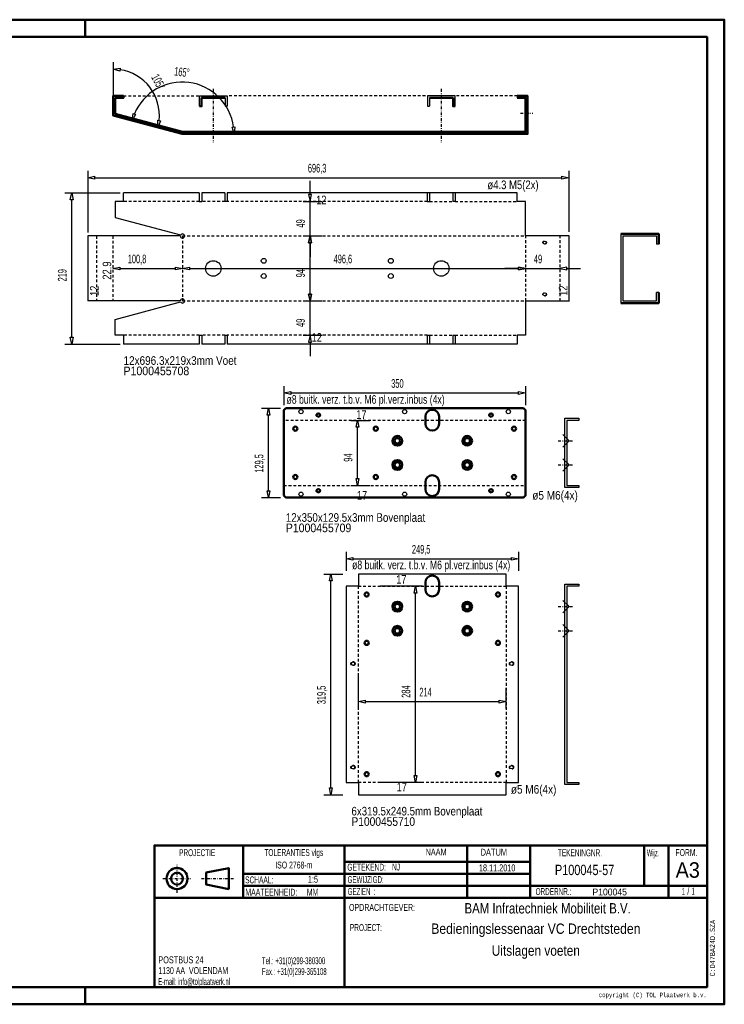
# Model space of a CAD drawing. Extents: x -11570 to -9530, y -2120 to -695.
# Tile 2 of 2: x -10550 to -9530, y -2120 to -695. Entities that reach past the tile are written whole.
import ezdxf
from ezdxf.enums import TextEntityAlignment as Align

# ---------------------------------------------------------------- set-up
doc = ezdxf.new("R2010")
doc.units = 0
doc.header["$MEASUREMENT"] = 0
doc.linetypes.add('DASHDOT', pattern=[8.5, 4, -2, 0.5, -2])
doc.linetypes.add('HIDDEN', pattern=[7, 4, -3])
doc.layers.get('0').update_dxf_attribs({"linetype": 'CONTINUOUS'})
for name, color, linetype in [('DIM49', 4, 'CONTINUOUS'), ('LE_GREEN', 3, 'CONTINUOUS'), ('LE_HIDDEN', 7, 'CONTINUOUS'), ('LE_MIDDLE', 7, 'CONTINUOUS'), ('LE_RED', 1, 'CONTINUOUS'), ('TXT_ALL', 7, 'CONTINUOUS'), ('TXT_DIM49', 2, 'CONTINUOUS')]:
    doc.layers.add(name, color=color, linetype=linetype)
doc.layers.add('LE_ALL', color=7, linetype='CONTINUOUS', lineweight=50)
doc.styles.add('MONOTXT', font='monotxt.shx')

# ---------------------------------------------------------------- blocks, each defined once
blk = doc.blocks.new('_D1', base_point=(-10167.5, -1260.3))
at = {"layer": 'DIM49', "color": 1}
for p, q in [((-10167.5, -1225.3), (-10167.5, -1252.8)), ((-9817.5, -1225.3), (-9817.5, -1252.8)), ((-10167.5, -1235.3), (-10157.5, -1233.3)), ((-10157.5, -1237.3), (-10167.5, -1235.3)), ((-10157.5, -1233.3), (-10157.5, -1237.3)), ((-10157.5, -1235.3), (-9827.5, -1235.3)), ((-9827.5, -1237.3), (-9827.5, -1233.3)), ((-9827.5, -1233.3), (-9817.5, -1235.3)), ((-9817.5, -1235.3), (-9827.5, -1237.3))]:
    blk.add_line(p, q, dxfattribs=at)
at = {"layer": 'TXT_DIM49', "width": 0.596}
blk.add_text('350', height=12.5, rotation=360, dxfattribs=at).set_placement((-10003, -1227.8), align=Align.CENTER)
blk = doc.blocks.new('_D2', base_point=(-10164.5, -1386.8))
at = {"layer": 'DIM49', "color": 1}
for p, q in [((-10199.5, -1257.3), (-10172, -1257.3)), ((-10191.5, -1267.3), (-10189.5, -1257.3)), ((-10187.5, -1267.3), (-10191.5, -1267.3)), ((-10189.5, -1257.3), (-10187.5, -1267.3)), ((-10189.5, -1376.8), (-10189.5, -1267.3)), ((-10189.5, -1386.8), (-10191.5, -1376.8)), ((-10191.5, -1376.8), (-10187.5, -1376.8)), ((-10187.5, -1376.8), (-10189.5, -1386.8)), ((-10199.5, -1386.8), (-10172, -1386.8))]:
    blk.add_line(p, q, dxfattribs=at)
at = {"layer": 'TXT_DIM49', "width": 0.512}
blk.add_text('129,5', height=12.5, rotation=90, dxfattribs=at).set_placement((-10197, -1337.3), align=Align.CENTER)
blk = doc.blocks.new('_D3', base_point=(-10035.6, -1369))
at = {"layer": 'DIM49', "color": 1}
for p, q in [((-10070.6, -1275), (-10043.1, -1275)), ((-10062.6, -1285), (-10060.6, -1275)), ((-10060.6, -1275), (-10058.6, -1285)), ((-10058.6, -1285), (-10062.6, -1285)), ((-10060.6, -1359), (-10060.6, -1285)), ((-10060.6, -1369), (-10062.6, -1359)), ((-10062.6, -1359), (-10058.6, -1359)), ((-10058.6, -1359), (-10060.6, -1369)), ((-10070.6, -1369), (-10043.1, -1369))]:
    blk.add_line(p, q, dxfattribs=at)
at = {"layer": 'TXT_DIM49', "width": 0.596}
blk.add_text('94', height=12.5, rotation=90, dxfattribs=at).set_placement((-10068.1, -1328.8), align=Align.CENTER)
blk = doc.blocks.new('_D4', base_point=(-10077.3, -1500.3))
at = {"layer": 'DIM49', "color": 1}
for p, q in [((-10077.3, -1465.3), (-10077.3, -1492.8)), ((-9827.8, -1465.3), (-9827.8, -1492.8)), ((-10077.3, -1475.3), (-10067.3, -1473.3)), ((-10067.3, -1477.3), (-10077.3, -1475.3)), ((-10067.3, -1473.3), (-10067.3, -1477.3)), ((-10067.3, -1475.3), (-9837.8, -1475.3)), ((-9837.8, -1477.3), (-9837.8, -1473.3)), ((-9837.8, -1473.3), (-9827.8, -1475.3)), ((-9827.8, -1475.3), (-9837.8, -1477.3))]:
    blk.add_line(p, q, dxfattribs=at)
at = {"layer": 'TXT_DIM49', "width": 0.535}
blk.add_text('249,5', height=12.5, rotation=360, dxfattribs=at).set_placement((-9968.6, -1467.8), align=Align.CENTER)
blk = doc.blocks.new('_D5', base_point=(-10074.3, -1816.8))
at = {"layer": 'DIM49', "color": 1}
for p, q in [((-10109.3, -1497.3), (-10081.8, -1497.3)), ((-10101.3, -1507.3), (-10099.3, -1497.3)), ((-10097.3, -1507.3), (-10101.3, -1507.3)), ((-10099.3, -1497.3), (-10097.3, -1507.3)), ((-10099.3, -1806.8), (-10099.3, -1507.3)), ((-10099.3, -1816.8), (-10101.3, -1806.8)), ((-10101.3, -1806.8), (-10097.3, -1806.8)), ((-10097.3, -1806.8), (-10099.3, -1816.8)), ((-10109.3, -1816.8), (-10081.8, -1816.8))]:
    blk.add_line(p, q, dxfattribs=at)
at = {"layer": 'TXT_DIM49', "width": 0.512}
blk.add_text('319,5', height=12.5, rotation=90, dxfattribs=at).set_placement((-10106.8, -1672.3), align=Align.CENTER)
blk = doc.blocks.new('_D6', base_point=(-10035.6, -1799))
at = {"layer": 'DIM49', "color": 1}
for p, q in [((-9966.9, -1515), (-10028.1, -1515)), ((-9978.9, -1525), (-9976.9, -1515)), ((-9976.9, -1515), (-9974.9, -1525)), ((-9974.9, -1525), (-9978.9, -1525)), ((-9976.9, -1789), (-9976.9, -1525)), ((-9976.9, -1799), (-9978.9, -1789)), ((-9978.9, -1789), (-9974.9, -1789)), ((-9974.9, -1789), (-9976.9, -1799)), ((-9966.9, -1799), (-10028.1, -1799))]:
    blk.add_line(p, q, dxfattribs=at)
at = {"layer": 'TXT_DIM49', "width": 0.596}
blk.add_text('284', height=12.5, rotation=90, dxfattribs=at).set_placement((-9984.4, -1667.5), align=Align.CENTER)
blk = doc.blocks.new('_D7', base_point=(-10059.5, -1639.9))
at = {"layer": 'DIM49', "color": 1}
for p, q in [((-10059.5, -1692), (-10059.5, -1644.9)), ((-9845.5, -1692), (-9845.5, -1662)), ((-10059.5, -1682), (-10049.5, -1680)), ((-10049.5, -1680), (-10049.5, -1684)), ((-9855.5, -1684), (-9855.5, -1680)), ((-9855.5, -1680), (-9845.5, -1682)), ((-10049.5, -1684), (-10059.5, -1682)), ((-10049.5, -1682), (-9855.5, -1682)), ((-9845.5, -1682), (-9855.5, -1684))]:
    blk.add_line(p, q, dxfattribs=at)
at = {"layer": 'TXT_DIM49', "width": 0.557}
blk.add_text('214', height=12.5, rotation=0, dxfattribs=at).set_placement((-9962.3, -1674.5), align=Align.CENTER)
blk = doc.blocks.new('_D8', base_point=(-10314.5, -860.3))
at = {"layer": 'DIM49', "color": 1}
for p, q in [((-10387, -840.9), (-10385.6, -830.8)), ((-10381.9, -832.1), (-10387, -840.9)), ((-10385.6, -830.8), (-10381.9, -832.1)), ((-10242.2, -850.5), (-10238.2, -850.2)), ((-10239.5, -860.3), (-10242.2, -850.5)), ((-10238.2, -850.2), (-10239.5, -860.3))]:
    blk.add_line(p, q, dxfattribs=at)
blk.add_arc((-10314.5, -860.3), 75, 7.645, 157.355, dxfattribs=at)
at = {"layer": 'TXT_DIM49', "width": 0.508}
blk.add_text('165°', height=12.5, rotation=352.4943, dxfattribs=at).set_placement((-10315.7, -777), align=Align.CENTER)
blk = doc.blocks.new('_D9', base_point=(-10414.5, -833.6))
at = {"layer": 'DIM49', "color": 1}
for p, q in [((-10414.5, -756.7), (-10414.5, -805.3)), ((-10414.5, -766.7), (-10404.4, -765.4)), ((-10404.7, -769.4), (-10414.5, -766.7)), ((-10404.4, -765.4), (-10404.7, -769.4)), ((-10349.9, -850.9), (-10350, -840.7)), ((-10350, -840.7), (-10346.1, -841.4)), ((-10346.1, -841.4), (-10349.9, -850.9))]:
    blk.add_line(p, q, dxfattribs=at)
blk.add_arc((-10414.5, -833.6), 66.9, -6.4264, 81.4264, dxfattribs=at)
at = {"layer": 'TXT_DIM49', "width": 0.508}
blk.add_text('105°', height=12.5, rotation=298.1083, dxfattribs=at).set_placement((-10354.6, -787.9), align=Align.CENTER)
blk = doc.blocks.new('_D10', base_point=(-10451.3, -1008.1))
at = {"layer": 'DIM49', "color": 1}
for p, q in [((-10451.3, -913.7), (-10451.3, -1003.1)), ((-10451.3, -923.7), (-10441.3, -921.7)), ((-10441.3, -925.7), (-10451.3, -923.7)), ((-10441.3, -921.7), (-10441.3, -925.7)), ((-10441.3, -923.7), (-9765, -923.7)), ((-9765, -925.7), (-9765, -921.7)), ((-9765, -921.7), (-9755, -923.7)), ((-9755, -923.7), (-9765, -925.7)), ((-9755, -913.7), (-9755, -1002.3))]:
    blk.add_line(p, q, dxfattribs=at)
at = {"layer": 'TXT_DIM49', "width": 0.535}
blk.add_text('696,3', height=12.5, rotation=0, dxfattribs=at).set_placement((-10119.2, -916.2), align=Align.CENTER)
blk = doc.blocks.new('_D11', base_point=(-10414.9, -1055.1))
at = {"layer": 'DIM49', "color": 1}
for p, q in [((-10414.9, -1055.1), (-10404.9, -1053.1)), ((-10404.9, -1053.1), (-10404.9, -1057.1)), ((-10324.1, -1057.1), (-10324.1, -1053.1)), ((-10324.1, -1053.1), (-10314.1, -1055.1)), ((-10404.9, -1057.1), (-10414.9, -1055.1)), ((-10404.9, -1055.1), (-10324.1, -1055.1)), ((-10314.1, -1055.1), (-10324.1, -1057.1))]:
    blk.add_line(p, q, dxfattribs=at)
at = {"layer": 'TXT_DIM49', "width": 0.512}
blk.add_text('100,8', height=12.5, dxfattribs=at).set_placement((-10379.9, -1047.6), align=Align.CENTER)
blk = doc.blocks.new('_D12', base_point=(-10314.1, -1055.1))
at = {"layer": 'DIM49', "color": 1}
for p, q in [((-10314.1, -1055.1), (-10304.1, -1053.1)), ((-10304.1, -1053.1), (-10304.1, -1057.1)), ((-9827.5, -1057.1), (-9827.5, -1053.1)), ((-9827.5, -1053.1), (-9817.5, -1055.1)), ((-10304.1, -1057.1), (-10314.1, -1055.1)), ((-10304.1, -1055.1), (-9827.5, -1055.1)), ((-9817.5, -1055.1), (-9827.5, -1057.1))]:
    blk.add_line(p, q, dxfattribs=at)
at = {"layer": 'TXT_DIM49', "width": 0.535}
blk.add_text('496,6', height=12.5, rotation=360, dxfattribs=at).set_placement((-10081.9, -1047.6), align=Align.CENTER)
blk = doc.blocks.new('_D13', base_point=(-9817.5, -1055.1))
at = {"layer": 'DIM49', "color": 1}
for p, q in [((-9817.5, -1055.1), (-9827.5, -1053.1)), ((-9827.5, -1053.1), (-9827.5, -1057.1)), ((-9757.8, -1053.1), (-9767.8, -1055.1)), ((-9757.8, -1057.1), (-9757.8, -1053.1)), ((-9827.5, -1055.1), (-9847.5, -1055.1)), ((-9827.5, -1057.1), (-9817.5, -1055.1)), ((-9817.5, -1055.1), (-9767.8, -1055.1)), ((-9767.8, -1055.1), (-9757.8, -1057.1)), ((-9757.8, -1055.1), (-9737.8, -1055.1))]:
    blk.add_line(p, q, dxfattribs=at)
at = {"layer": 'TXT_DIM49', "width": 0.596}
blk.add_text('49', height=12.5, rotation=360, dxfattribs=at).set_placement((-9799.4, -1047.6), align=Align.CENTER)
blk = doc.blocks.new('_D14', base_point=(-10104.5, -1008.1))
at = {"layer": 'DIM49', "color": 1}
for p, q in [((-10129.5, -948.3), (-10129.5, -928.3)), ((-10127.5, -948.3), (-10131.5, -948.3)), ((-10131.5, -948.3), (-10129.5, -958.3)), ((-10129.5, -958.3), (-10127.5, -948.3)), ((-10139.5, -958.3), (-10112, -958.3)), ((-10129.5, -1008.1), (-10129.5, -958.3)), ((-10139.5, -1008.1), (-10112, -1008.1)), ((-10129.5, -1008.1), (-10131.5, -1018.1)), ((-10127.5, -1018.1), (-10129.5, -1008.1)), ((-10131.5, -1018.1), (-10127.5, -1018.1)), ((-10129.5, -1018.1), (-10129.5, -1038.1))]:
    blk.add_line(p, q, dxfattribs=at)
at = {"layer": 'TXT_DIM49', "width": 0.596}
blk.add_text('49', height=12.5, rotation=90, dxfattribs=at).set_placement((-10137, -990), align=Align.CENTER)
blk = doc.blocks.new('_D15', base_point=(-10104.5, -1102.1))
at = {"layer": 'DIM49', "color": 1}
for p, q in [((-10139.5, -1008.1), (-10112, -1008.1)), ((-10131.5, -1018.1), (-10129.5, -1008.1)), ((-10129.5, -1008.1), (-10127.5, -1018.1)), ((-10127.5, -1018.1), (-10131.5, -1018.1)), ((-10129.5, -1092.1), (-10129.5, -1018.1)), ((-10129.5, -1102.1), (-10131.5, -1092.1)), ((-10131.5, -1092.1), (-10127.5, -1092.1)), ((-10127.5, -1092.1), (-10129.5, -1102.1)), ((-10139.5, -1102.1), (-10112, -1102.1))]:
    blk.add_line(p, q, dxfattribs=at)
at = {"layer": 'TXT_DIM49', "width": 0.596}
blk.add_text('94', height=12.5, rotation=90, dxfattribs=at).set_placement((-10137, -1061.9), align=Align.CENTER)
blk = doc.blocks.new('_D16', base_point=(-10104.5, -1151.8))
at = {"layer": 'DIM49', "color": 1}
for p, q in [((-10129.5, -1092.1), (-10129.5, -1072.1)), ((-10127.5, -1092.1), (-10131.5, -1092.1)), ((-10131.5, -1092.1), (-10129.5, -1102.1)), ((-10129.5, -1102.1), (-10127.5, -1092.1)), ((-10139.5, -1102.1), (-10112, -1102.1)), ((-10129.5, -1151.8), (-10129.5, -1102.1)), ((-10139.5, -1151.8), (-10112, -1151.8)), ((-10129.5, -1151.8), (-10131.5, -1161.8)), ((-10127.5, -1161.8), (-10129.5, -1151.8)), ((-10131.5, -1161.8), (-10127.5, -1161.8)), ((-10129.5, -1161.8), (-10129.5, -1181.8))]:
    blk.add_line(p, q, dxfattribs=at)
at = {"layer": 'TXT_DIM49', "width": 0.596}
blk.add_text('49', height=12.5, rotation=90, dxfattribs=at).set_placement((-10137, -1133.8), align=Align.CENTER)
blk = doc.blocks.new('_D17', base_point=(-10399.5, -1164.6))
at = {"layer": 'DIM49', "color": 1}
for p, q in [((-10484.5, -945.6), (-10404.5, -945.6)), ((-10476.5, -955.6), (-10474.5, -945.6)), ((-10474.5, -945.6), (-10472.5, -955.6)), ((-10472.5, -955.6), (-10476.5, -955.6)), ((-10474.5, -1154.6), (-10474.5, -955.6)), ((-10484.5, -1164.6), (-10404.5, -1164.6)), ((-10474.5, -1164.6), (-10476.5, -1154.6)), ((-10476.5, -1154.6), (-10472.5, -1154.6)), ((-10472.5, -1154.6), (-10474.5, -1164.6))]:
    blk.add_line(p, q, dxfattribs=at)
at = {"layer": 'TXT_DIM49', "width": 0.557}
blk.add_text('219', height=12.5, rotation=90, dxfattribs=at).set_placement((-10482, -1064.9), align=Align.CENTER)

msp = doc.modelspace()

# ---------------------------------------------------------------- linework, layer by layer
for p, q in [((-10399.5, -808.3), (-10411.5, -808.3)), ((-10252.5, -808.3), (-10252.5, -820.3)), ((-10249.5, -805.3), (-10249.5, -820.3)), ((-9956.5, -808.3), (-9956.5, -820.3)), ((-9829.5, -805.3), (-9829.5, -808.3)), ((-10249.5, -820.3), (-10252.5, -820.3)), ((-9959.5, -820.3), (-9956.5, -820.3)), ((-9679.8, -1005.1), (-9679.8, -1105.1)), ((-9676.8, -1008.1), (-9676.8, -1102.1)), ((-9624.8, -1020.1), (-9627.8, -1020.1)), ((-9624.8, -1090.1), (-9627.8, -1090.1))]:
    msp.add_line(p, q)
for points in [[(-10289.5, -820.3), (-10289.5, -805.3), (-10249.5, -805.3)], [(-9919.5, -820.3), (-9919.5, -805.3), (-9959.5, -805.3), (-9959.5, -820.3)], [(-9676.8, -1008.1), (-9627.8, -1008.1), (-9627.8, -1020.1)], [(-9676.8, -1102.1), (-9627.8, -1102.1), (-9627.8, -1090.1)], [(-9740.5, -1272), (-9740.5, -1275), (-9757.5, -1275), (-9757.5, -1369), (-9740.5, -1369), (-9740.5, -1372), (-9760.5, -1372), (-9760.5, -1272), (-9740.5, -1272)], [(-9740.5, -1512), (-9740.5, -1515), (-9757.5, -1515), (-9757.5, -1799), (-9740.5, -1799), (-9740.5, -1802), (-9760.5, -1802), (-9760.5, -1512), (-9740.5, -1512)]]:
    msp.add_lwpolyline(points)
at = {"layer": 'LE_ALL', "color": 1}
for p, q in [((-10454.8, -720.1), (-10454.8, -695.1)), ((-9810.8, -1913.7), (-10079.5, -1913.7)), ((-9810.8, -1948.7), (-10226.4, -1948.7)), ((-10454.8, -2095.1), (-10454.8, -2120.1))]:
    msp.add_line(p, q, dxfattribs=at)
at = {"layer": 'LE_ALL', "color": 10}
for p, q in [((-10226.4, -1890.1), (-10226.4, -1966.2)), ((-10079.5, -1890.1), (-10079.5, -2095.1)), ((-9901.9, -1890.1), (-9901.9, -1966.2)), ((-9810.8, -1890.1), (-9810.8, -1966.2)), ((-9645.7, -1890.1), (-9645.7, -1948.7)), ((-9610.7, -1890.1), (-9610.7, -1966.2)), ((-9554.8, -1966.2), (-10354.8, -1966.2))]:
    msp.add_line(p, q, dxfattribs=at)
for points in [[(-11569.8, -2120.1), (-9529.8, -2120.1), (-9529.8, -695.1), (-11569.8, -695.1), (-11569.8, -2120.1)], [(-11544.8, -2095.1), (-9554.8, -2095.1), (-9554.8, -720.1), (-11544.8, -720.1), (-11544.8, -2095.1)], [(-9554.8, -1890.1), (-10354.8, -1890.1), (-10354.8, -2095.1)], [(-10247.2, -1953.2), (-10279.8, -1946.7), (-10279.8, -1929.5), (-10247.2, -1922.9), (-10247.2, -1953.2)], [(-9554.8, -1948.7), (-9810.8, -1948.7)]]:
    msp.add_lwpolyline(points, dxfattribs=at)
at = {"layer": 'LE_ALL'}
for points in [[(-9829.5, -805.3), (-9814.5, -805.3), (-9814.5, -860.3), (-10314.5, -860.3), (-10414.5, -833.6), (-10414.5, -805.3), (-10399.5, -805.3), (-10399.5, -808.3), (-10411.5, -808.3), (-10411.5, -831.2), (-10314.1, -857.3), (-9817.5, -857.3), (-9817.5, -808.3), (-9829.5, -808.3)], [(-10252.5, -808.3), (-10286.5, -808.3), (-10286.5, -820.3), (-10289.5, -820.3)], [(-9956.5, -808.3), (-9922.5, -808.3), (-9922.5, -820.3), (-9919.5, -820.3)], [(-9624.8, -1020.1), (-9624.8, -1005.1), (-9679.8, -1005.1)], [(-9624.8, -1090.1), (-9624.8, -1105.1), (-9679.8, -1105.1)]]:
    msp.add_lwpolyline(points, dxfattribs=at)
at = {"layer": 'LE_ALL', "color": 3}
msp.add_lwpolyline([(-10167.5, -1383.8), (-10167.5, -1260.3), (-10164.5, -1257.3), (-9820.5, -1257.3), (-9817.5, -1260.3), (-9817.5, -1383.8), (-9820.5, -1386.8), (-10164.5, -1386.8), (-10167.5, -1383.8)], dxfattribs=at)
for points in [[(-9962.5, -1280.4), (-9962.5, -1269.5, -1), (-9942.5, -1269.5), (-9942.5, -1280.4)], [(-9962.5, -1363.6), (-9962.5, -1374.5, 1), (-9942.5, -1374.5), (-9942.5, -1363.6)], [(-9962.5, -1520.4), (-9962.5, -1509.5, -1), (-9942.5, -1509.5), (-9942.5, -1520.4)]]:
    msp.add_lwpolyline(points, format="xyb", dxfattribs=at)
at = {"layer": 'LE_ALL', "color": 1}
msp.add_lwpolyline([(-9810.8, -1931.2), (-10079.5, -1931.2), (-10226.4, -1931.2)], dxfattribs=at)
at = {"layer": 'LE_ALL', "color": 3}
for centre, radius in [((-10117.5, -1267.3), 2.5), ((-9867.5, -1267.3), 2.5), ((-10150.8, -1287), 3), ((-10034.3, -1287), 3), ((-9834.3, -1287), 3), ((-10003, -1304.5), 4), ((-9902, -1304.5), 4), ((-10003, -1339.5), 4), ((-9902, -1339.5), 4), ((-10150.8, -1357), 3), ((-10034.3, -1357), 3), ((-9834.3, -1357), 3), ((-10117.5, -1376.8), 2.5), ((-9867.5, -1376.8), 2.5), ((-10047.5, -1527), 3), ((-9857.5, -1527), 3), ((-10003, -1544.5), 4), ((-9902, -1544.5), 4), ((-10003, -1579.5), 4), ((-9902, -1579.5), 4), ((-10047.5, -1597), 3), ((-9857.5, -1597), 3), ((-10047.5, -1787), 3), ((-9857.5, -1787), 3)]:
    msp.add_circle(centre, radius, dxfattribs=at)
at = {"layer": 'LE_ALL'}
for centre in [(-10003, -1304.5), (-9902, -1304.5), (-10003, -1339.5), (-9902, -1339.5), (-10003, -1544.5), (-9902, -1544.5), (-10003, -1579.5), (-9902, -1579.5)]:
    msp.add_circle(centre, 7, dxfattribs=at)
at = {"layer": 'LE_ALL', "color": 10}
for radius in [15.2, 8.57]:
    msp.add_circle((-10322, -1938.1), radius, dxfattribs=at)
at = {"layer": 'LE_ALL', "color": 3}
for centre, start, end in [((-9952.5, -1279.8), -180, 0), ((-9952.5, -1364.3), 0, 180), ((-9952.5, -1519.8), -180, 0)]:
    msp.add_arc(centre, 10, start, end, dxfattribs=at)
at = {"layer": 'LE_GREEN'}
for p, q in [((-10289.8, -945.6), (-10399.5, -945.6)), ((-10399.5, -958.3), (-10399.5, -945.6)), ((-10289.8, -945.6), (-10289.8, -958.3)), ((-10252.8, -945.6), (-10286.3, -945.6)), ((-10286.3, -945.6), (-10286.3, -958.3)), ((-10252.8, -945.6), (-10252.8, -958.3)), ((-9829.5, -945.6), (-10249.3, -945.6)), ((-10249.3, -945.6), (-10249.3, -958.3)), ((-9959.8, -945.6), (-9959.8, -958.3)), ((-9956.3, -945.6), (-9956.3, -958.3)), ((-9922.8, -945.6), (-9922.8, -958.3)), ((-9919.3, -945.6), (-9919.3, -958.3)), ((-9829.5, -958.3), (-9829.5, -945.6)), ((-10289.8, -958.3), (-10286.3, -958.3)), ((-10249.3, -958.3), (-10252.8, -958.3)), ((-9959.8, -958.3), (-9956.3, -958.3)), ((-9919.3, -958.3), (-9922.8, -958.3)), ((-9817.5, -958.3), (-9829.5, -958.3)), ((-9817.5, -1007.3), (-9817.5, -958.3)), ((-10451.3, -1008.1), (-10451.3, -1102.1)), ((-10317.1, -1008.1), (-10451.3, -1008.1)), ((-9817.5, -1007.3), (-9755, -1007.3)), ((-9755, -1007.3), (-9755, -1102.8)), ((-10317.1, -1102.1), (-10451.3, -1102.1)), ((-9817.5, -1102.1), (-9755, -1102.1)), ((-9817.5, -1102.8), (-9817.5, -1151.8)), ((-10399.5, -1151.8), (-10399.5, -1164.6)), ((-10289.8, -1151.8), (-10289.8, -1164.6)), ((-10289.8, -1151.8), (-10286.3, -1151.8)), ((-10286.3, -1151.8), (-10286.3, -1164.6)), ((-10252.8, -1151.8), (-10252.8, -1164.6)), ((-10252.8, -1151.8), (-10249.3, -1151.8)), ((-10249.3, -1151.8), (-10249.3, -1164.6)), ((-9959.8, -1151.8), (-9959.8, -1164.6)), ((-9922.8, -1151.8), (-9919.3, -1151.8)), ((-9922.8, -1151.8), (-9922.8, -1164.6)), ((-9919.3, -1151.8), (-9919.3, -1164.6)), ((-9829.5, -1151.8), (-9829.5, -1164.6)), ((-9817.5, -1151.8), (-9829.5, -1151.8)), ((-10289.8, -1164.6), (-10399.5, -1164.6)), ((-10252.8, -1164.6), (-10286.3, -1164.6)), ((-9829.5, -1164.6), (-10249.3, -1164.6)), ((-9827.8, -1799), (-9827.8, -1515))]:
    msp.add_line(p, q, dxfattribs=at)
for points in [[(-10399.5, -958.3), (-10411.5, -958.3), (-10411.5, -981.2), (-10316.8, -1006.6)], [(-10399.5, -1151.8), (-10411.5, -1151.8), (-10411.5, -1128.9), (-10316.8, -1103.5)], [(-9959.8, -1151.8), (-9956.3, -1151.8), (-9956.3, -1164.6)], [(-9845.5, -1799), (-9827.8, -1799), (-9827.8, -1515), (-9845.5, -1515), (-9845.5, -1497.3), (-10059.5, -1497.3), (-10059.5, -1515), (-10077.3, -1515), (-10077.3, -1799), (-10059.5, -1799), (-10059.5, -1816.8), (-9845.5, -1816.8), (-9845.5, -1799)]]:
    msp.add_lwpolyline(points, dxfattribs=at)
for centre, radius in [((-9789.8, -1017.6), 2.15), ((-10269.5, -1055.1), 11.2), ((-10196.5, -1044.1), 3.5), ((-10012.5, -1044.1), 3.5), ((-9939.5, -1055.1), 11.2), ((-10196.5, -1066.1), 3.5), ((-10012.5, -1066.1), 3.5), ((-9789.8, -1092.6), 2.15), ((-10142.5, -1262.3), 3), ((-9992.5, -1262.3), 3), ((-9842.5, -1262.3), 3), ((-10142.5, -1381.8), 3), ((-9992.5, -1381.8), 3), ((-9842.5, -1381.8), 3), ((-10067.3, -1627), 2.5), ((-9837.8, -1627), 2.5), ((-10067.3, -1777), 2.5), ((-9837.8, -1777), 2.5)]:
    msp.add_circle(centre, radius, dxfattribs=at)
for centre, start, end in [((-10314.1, -1008.1), 180, 151.026), ((-10314.1, -1102.1), -151.026, 180)]:
    msp.add_arc(centre, 3, start, end, dxfattribs=at)
at = {"layer": 'LE_HIDDEN', "color": 1, "linetype": 'HIDDEN'}
for p, q in [((-10399.5, -805.3), (-10289.5, -805.3)), ((-9829.5, -805.3), (-10249.5, -805.3)), ((-10289.8, -958.3), (-10399.5, -958.3)), ((-10252.8, -958.3), (-10286.3, -958.3)), ((-9959.8, -958.3), (-10249.3, -958.3)), ((-9956.3, -958.3), (-9922.8, -958.3)), ((-9919.3, -958.3), (-9829.5, -958.3)), ((-10438.6, -1008.1), (-10438.6, -1102.1)), ((-10414.9, -1008.1), (-10414.9, -1102.1)), ((-10314.1, -1008.1), (-9817.5, -1008.1)), ((-10314.1, -1008.1), (-10314.1, -1102.1)), ((-9817.5, -1007.3), (-9817.5, -1102.8)), ((-9767.8, -1007.3), (-9767.8, -1102.8)), ((-10314.1, -1102.1), (-9817.5, -1102.1)), ((-10289.8, -1151.8), (-10399.5, -1151.8)), ((-10252.8, -1151.8), (-10286.3, -1151.8)), ((-9959.8, -1151.8), (-10249.3, -1151.8)), ((-9956.3, -1151.8), (-9922.8, -1151.8)), ((-9919.3, -1151.8), (-9829.5, -1151.8)), ((-9817.5, -1275), (-10167.5, -1275)), ((-10167.5, -1369), (-9817.5, -1369))]:
    msp.add_line(p, q, dxfattribs=at)
msp.add_lwpolyline([(-10059.5, -1515), (-9845.5, -1515), (-9845.5, -1799), (-10059.5, -1799), (-10059.5, -1515)], dxfattribs=at)
for centre, radius in [((-9789.8, -1017.6), 2.5), ((-9789.8, -1092.6), 2.5), ((-10117.5, -1267.3), 3), ((-9867.5, -1267.3), 3), ((-10117.5, -1376.8), 3), ((-9867.5, -1376.8), 3), ((-10067.3, -1627), 3), ((-9837.8, -1627), 3), ((-10067.3, -1777), 3), ((-9837.8, -1777), 3)]:
    msp.add_circle(centre, radius, dxfattribs=at)
at = {"layer": 'LE_MIDDLE', "color": 1, "linetype": 'DASHDOT'}
for p, q in [((-10269.5, -795.3), (-10269.5, -872.3)), ((-9939.5, -795.3), (-9939.5, -872.3)), ((-9825, -830.3), (-9807, -830.3)), ((-9770.5, -1304.5), (-9747.5, -1304.5)), ((-9770.5, -1339.5), (-9747.5, -1339.5)), ((-9770.5, -1544.5), (-9747.5, -1544.5)), ((-9770.5, -1579.5), (-9747.5, -1579.5)), ((-10322, -1958.5), (-10322, -1917.6)), ((-10342.4, -1938.1), (-10301.5, -1938.1)), ((-10286.7, -1938.1), (-10240.3, -1938.1))]:
    msp.add_line(p, q, dxfattribs=at)
at = {"layer": 'LE_RED'}
for p, q in [((-9754.5, -1304.5), (-9763.5, -1295.5)), ((-9754.5, -1304.5), (-9763.5, -1313.5)), ((-9754.5, -1339.5), (-9763.5, -1330.5)), ((-9754.5, -1339.5), (-9763.5, -1348.5)), ((-9754.5, -1544.5), (-9763.5, -1535.5)), ((-9754.5, -1544.5), (-9763.5, -1553.5)), ((-9754.5, -1579.5), (-9763.5, -1570.5)), ((-9754.5, -1579.5), (-9763.5, -1588.5))]:
    msp.add_line(p, q, dxfattribs=at)

# ---------------------------------------------------------------- block references
at = {"layer": 'DIM49'}
for name, p in [('_D9', (-10414.5, -833.6)), ('_D8', (-10314.5, -860.3)), ('_D10', (-10451.3, -1008.1)), ('_D14', (-10104.5, -1008.1)), ('_D17', (-10399.5, -1164.6)), ('_D15', (-10104.5, -1102.1)), ('_D11', (-10414.9, -1055.1)), ('_D12', (-10314.1, -1055.1)), ('_D13', (-9817.5, -1055.1)), ('_D16', (-10104.5, -1151.8)), ('_D1', (-10167.5, -1260.3)), ('_D2', (-10164.5, -1386.8)), ('_D3', (-10035.6, -1369)), ('_D4', (-10077.3, -1500.3)), ('_D5', (-10074.3, -1816.8)), ('_D6', (-10035.6, -1799)), ('_D7', (-10059.5, -1639.9))]:
    msp.add_blockref(name, p, dxfattribs=at)

# ---------------------------------------------------------------- texts
at = {"layer": 'TXT_ALL', "color": 4}
for s, width, p in [('ø4.3 M5(2x)', 0.822, (-9872.7, -940.3)), ('12', 0.797, (-10120.6, -962.2)), ('12', 0.797, (-10127.2, -1161.1)), ('12x696.3x219x3mm Voet', 0.863, (-10399.5, -1194.6)), ('P1000455708', 0.914, (-10399.5, -1209.6)), ('ø8 buitk. verz. t.b.v. M6 pl.verz.inbus (4x)', 0.749, (-10163.5, -1250.9)), ('17', 0.797, (-10062.5, -1272.8)), ('17', 0.797, (-10061.6, -1389.6)), ('ø5 M6(4x)', 0.865, (-9807.7, -1389.6)), ('12x350x129.5x3mm Bovenplaat', 0.845, (-10164.5, -1421.8)), ('P1000455709', 0.91, (-10164.5, -1436.8)), ('ø8 buitk. verz. t.b.v. M6 pl.verz.inbus (4x)', 0.749, (-10068.6, -1490.4)), ('17', 0.797, (-10004.7, -1511.4)), ('17', 0.797, (-10004.1, -1811.9)), ('ø5 M6(4x)', 0.865, (-9838.7, -1815.2)), ('6x319.5x249.5mm Bovenplaat', 0.839, (-10069.5, -1846.8)), ('P1000455710', 0.884, (-10069.5, -1861.8))]:
    msp.add_text(s, height=12.5, dxfattribs=dict(at, width=width)).set_placement(p)
for s, width, p in [('22.9', 0.814, (-10417.2, -1071.4)), ('12', 0.797, (-10435.5, -1094.9)), ('12', 0.797, (-9756.8, -1094.7))]:
    msp.add_text(s, height=12.5, rotation=90.0002, dxfattribs=dict(at, width=width)).set_placement(p)
at = {"layer": 'TXT_ALL', "color": 6}
for s, width, p in [('TOLERANTIES vlgs', 0.566, (-10153, -1905.4)), ('PROJECTIE', 0.557, (-10292.8, -1905.6)), ('ISO 2768-m', 0.597, (-10152.9, -1923.5))]:
    msp.add_text(s, height=10, dxfattribs=dict(at, width=width)).set_placement(p, align=Align.CENTER)
for s, width, p in [('NAAM', 0.691, (-9962.2, -1904.6)), ('DATUM', 0.675, (-9882.6, -1904.9)), ('Wijz.', 0.5, (-9641.9, -1905.8)), ('TEKENINGNR.', 0.558, (-9770.5, -1905.8)), ('FORM.', 0.584, (-9600.3, -1905.5)), ('GETEKEND:', 0.58, (-10075.5, -1926.6)), ('SCHAAL:', 0.569, (-10223.4, -1945)), ('GEWIJZIGD:', 0.536, (-10075.1, -1944.5)), ('GEZIEN  :', 0.526, (-10074.8, -1961.8)), ('ORDERNR.:', 0.554, (-9803, -1961.9)), ('MAATEENHEID:     MM', 0.599, (-10223.1, -1962.8)), ('OPDRACHTGEVER:', 0.609, (-10073, -1984.9)), ('PROJECT:', 0.562, (-10071.7, -2014))]:
    msp.add_text(s, height=10, dxfattribs=dict(at, width=width)).set_placement(p)
at = {"layer": 'TXT_ALL', "color": 5}
for s, width, p in [('NJ', 0.566, (-10010.8, -1926.4)), ('1:5', 0.797, (-10132.7, -1944.1)), ('1', 0.449, (-9576.9, -1961.4)), ('P100045', 0.933, (-9720.7, -1962.5))]:
    msp.add_text(s, height=10, dxfattribs=dict(at, width=width)).set_placement(p)
for s, height, width, p in [('18.11.2010', 10, 0.63, (-9858.6, -1927.6)), ('P100045-57', 15, 0.786, (-9732, -1933.1)), ('/', 10, 0.654, (-9581.9, -1961.4)), ('BAM Infratechniek Mobiliteit B.V.', 15, 0.824, (-9785.5, -1988.6)), ('Bedieningslessenaar VC Drechtsteden', 15, 0.879, (-9802.6, -2018.1)), ('Uitslagen voeten', 15, 0.854, (-9802.6, -2049.8))]:
    msp.add_text(s, height=height, dxfattribs=dict(at, width=width)).set_placement(p, align=Align.CENTER)
at = {"layer": 'TXT_ALL', "color": 5, "width": 0.953}
msp.add_text('A3', height=22.5, dxfattribs=at).set_placement((-9582.7, -1914.4), align=Align.TOP_CENTER)
at = {"layer": 'TXT_ALL', "color": 5, "width": 0.449}
msp.add_text('1', height=10, dxfattribs=at).set_placement((-9586.9, -1961.4), align=Align.RIGHT)
at = {"layer": 'TXT_ALL', "color": 1, "style": 'MONOTXT', "width": 0.812}
msp.add_text('C:D47BA24D.SZA', height=7.5, rotation=90.0002, dxfattribs=at).set_placement((-9543.2, -2079.5))
at = {"layer": 'TXT_ALL', "color": 6}
for s, width, p in [('POSTBUS 24', 0.634, (-10349.1, -2055.7)), ('Tel.: +31(0)299-380300', 0.523, (-10199.1, -2057)), ('1130 AA  VOLENDAM', 0.604, (-10349.1, -2071.3)), ('Fax.: +31(0)299-365108', 0.521, (-10199.1, -2072.6)), ('E-mail: info@tolplaatwerk.nl', 0.5, (-10349.1, -2087.2))]:
    msp.add_text(s, height=10, dxfattribs=dict(at, width=width)).set_placement(p, align=Align.MIDDLE_LEFT)
at = {"layer": 'TXT_ALL', "color": 6, "style": 'MONOTXT', "width": 0.75}
msp.add_text('copyright (C) TOL Plaatwerk b.v.', height=6.5, dxfattribs=at).set_placement((-9555.1, -2103.3), align=Align.TOP_RIGHT)

doc.saveas('drawing.dxf')
